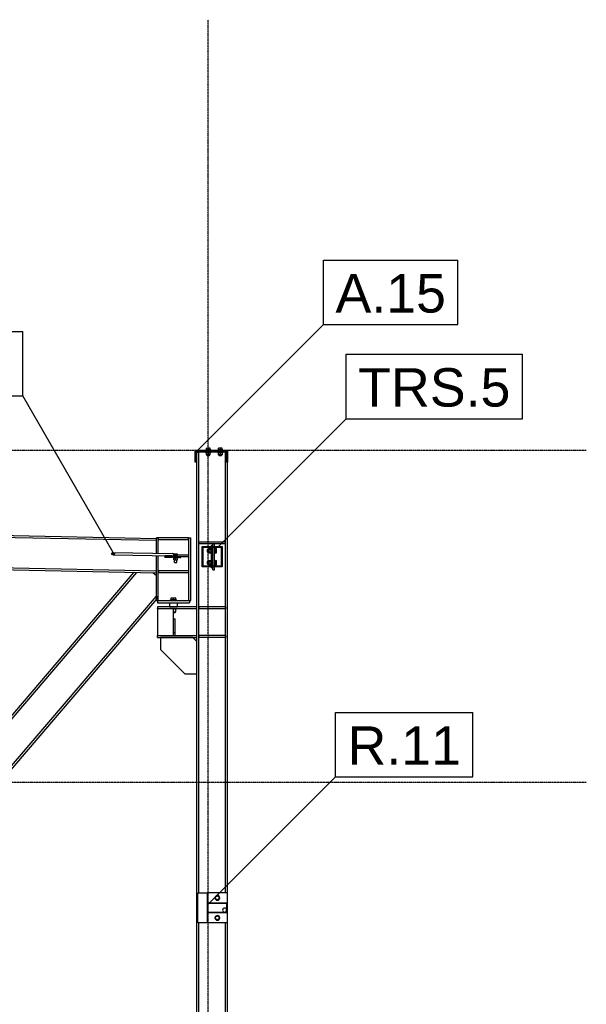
# Model space of a CAD drawing. Header units: millimetres. Extents: x 0 to 50000, y 0 to 29700.
# Tile 25 of 27: x 28609 to 31425, y 18305 to 23200. Entities that reach past the tile are written whole.
import ezdxf

# ---------------------------------------------------------------- set-up
doc = ezdxf.new("R2010")
doc.units = ezdxf.units.MM
doc.linetypes.add('DXK_LINE_DOT3', pattern=[5.9187, 2.979, -0.9799, 0.9799, -0.9799])
for name, color, linetype in [('TS_INNE_OBIEKTY', 7, 'Continuous'), ('TS_LINIE_WIDOCZNE', 7, 'Continuous'), ('TS_OPISY', 7, 'Continuous'), ('TS_OPISY_LINIE', 7, 'Continuous'), ('TS_OPISY_RAMKA', 7, 'Continuous'), ('TS_WYPELNIENIE', 7, 'Continuous')]:
    doc.layers.add(name, color=color, linetype=linetype)
doc.styles.add('Arial', font='ARIAL.TTF', dxfattribs={"height": 0.2})

# ---------------------------------------------------------------- blocks, each defined once
blk = doc.blocks.new('Part-305655447-2972 - 2968')
at = {"layer": 'TS_LINIE_WIDOCZNE', "color": 1, "linetype": 'Continuous'}
for p, q in [((29489.6, 21049.6), (29498.6, 21049.6)), ((29489.6, 20281), (29489.6, 21049.6)), ((29498.6, 18859.6), (29498.6, 21049.6)), ((29632.6, 21049.6), (29637.6, 21049.6)), ((29632.6, 18859.6), (29632.6, 21049.6)), ((29641.6, 18859.6), (29641.6, 20999.6)), ((29489.6, 20138), (29489.6, 20272)), ((29489.6, 16069.6), (29489.6, 20129)), ((29498.6, 17309.6), (29498.6, 18709.6)), ((29632.6, 17309.6), (29632.6, 18709.6)), ((29641.6, 17309.6), (29641.6, 18709.6))]:
    blk.add_line(p, q, dxfattribs=at)
blk = doc.blocks.new('Part-305655447-3085 - 2968')
at = {"layer": 'TS_LINIE_WIDOCZNE', "color": 1, "linetype": 'Continuous'}
for p, q in [((17321.6, 20860.8), (29288.1, 20621.4)), ((17321.6, 20851.3), (29288.1, 20611.9)), ((17321.6, 20699.3), (29288.1, 20459.8)), ((17321.6, 20689.8), (29288.1, 20450.3)), ((29288.1, 20611.9), (29288.1, 20621.4)), ((29288.1, 20450.3), (29288.1, 20459.8))]:
    blk.add_line(p, q, dxfattribs=at)
blk = doc.blocks.new('Bolt-305655447-3173 - 2968')
at = {"layer": 'TS_INNE_OBIEKTY', "color": 1, "linetype": 'Continuous'}
for p, q in [((29558.6, 21062.1), (29534.6, 21062.1)), ((29534.6, 21059.6), (29534.6, 21062.1)), ((29534.6, 21047.1), (29534.6, 21049.6)), ((29558.6, 21047.1), (29534.6, 21047.1)), ((29537.1, 21037.1), (29537.1, 21047.1)), ((29537.6, 21062.1), (29537.6, 21070)), ((29555.6, 21070), (29537.6, 21070)), ((29546.6, 21062.1), (29546.6, 21070)), ((29546.6, 21037.1), (29546.6, 21047.1)), ((29555.6, 21062.1), (29555.6, 21070)), ((29556.1, 21037.1), (29556.1, 21047.1)), ((29558.6, 21059.6), (29558.6, 21062.1)), ((29558.6, 21047.1), (29558.6, 21049.6)), ((29618.6, 21062.1), (29594.6, 21062.1)), ((29594.6, 21059.6), (29594.6, 21062.1)), ((29594.6, 21047.1), (29594.6, 21049.6)), ((29618.6, 21047.1), (29594.6, 21047.1)), ((29597.1, 21037.1), (29597.1, 21047.1)), ((29597.6, 21062.1), (29597.6, 21070)), ((29615.6, 21070), (29597.6, 21070)), ((29606.6, 21062.1), (29606.6, 21070)), ((29606.6, 21037.1), (29606.6, 21047.1)), ((29615.6, 21062.1), (29615.6, 21070)), ((29616.1, 21037.1), (29616.1, 21047.1)), ((29618.6, 21059.6), (29618.6, 21062.1)), ((29618.6, 21047.1), (29618.6, 21049.6)), ((29556.1, 21037.1), (29537.1, 21037.1)), ((29540.6, 21032.1), (29540.6, 21037.1)), ((29552.6, 21032.1), (29540.6, 21032.1)), ((29552.6, 21032.1), (29552.6, 21037.1)), ((29616.1, 21037.1), (29597.1, 21037.1)), ((29600.6, 21032.1), (29600.6, 21037.1)), ((29612.6, 21032.1), (29600.6, 21032.1)), ((29612.6, 21032.1), (29612.6, 21037.1))]:
    blk.add_line(p, q, dxfattribs=at)
blk = doc.blocks.new('Part-305655447-3199 - 2968')
at = {"layer": 'TS_LINIE_WIDOCZNE', "color": 1, "linetype": 'Continuous'}
for p, q in [((29494.6, 18859.6), (29541.6, 18859.6)), ((29494.6, 18709.6), (29494.6, 18859.6)), ((29541.6, 18709.6), (29494.6, 18709.6))]:
    blk.add_line(p, q, dxfattribs=at)
blk = doc.blocks.new('Part-305655447-3037 - 2968')
at = {"layer": 'TS_WYPELNIENIE', "linetype": 'Continuous'}
h = blk.add_hatch(dxfattribs=at)
h.set_pattern_fill('', color=256, scale=70, style=0, pattern_type=0)
h.set_pattern_definition([(45, (29481.6, 21059.56), (-157.15, 157.15), [])])
h.paths.add_polyline_path([(29641.6, 21059.6), (29481.6, 21059.6), (29481.6, 20999.6), (29485.6, 20999.6), (29485.6, 21055.6), (29637.6, 21055.6), (29637.6, 20999.6), (29641.6, 20999.6)])
at = {"layer": 'TS_INNE_OBIEKTY', "color": 1, "linetype": 'Continuous'}
for p, q in [((29481.6, 20999.6), (29481.6, 21059.6)), ((29481.6, 21059.6), (29641.6, 21059.6)), ((29637.6, 21055.6), (29485.6, 21055.6)), ((29485.6, 21055.6), (29485.6, 20999.6)), ((29637.6, 20999.6), (29637.6, 21055.6)), ((29641.6, 21059.6), (29641.6, 20999.6)), ((29485.6, 20999.6), (29481.6, 20999.6)), ((29641.6, 20999.6), (29637.6, 20999.6))]:
    blk.add_line(p, q, dxfattribs=at)
blk = doc.blocks.new('Bolt-305655447-3463 - 2968')
at = {"layer": 'TS_INNE_OBIEKTY', "color": 1, "linetype": 'Continuous'}
for p, q in [((29540.1, 20566.3), (29540.1, 20565.5)), ((29540.1, 20566.3), (29549.1, 20566.3)), ((29540.1, 20565.5), (29540.1, 20555.1)), ((29549.1, 20571.3), (29549.1, 20549.3)), ((29549.1, 20571.3), (29559.1, 20571.3)), ((29549.1, 20565.8), (29559.1, 20565.8)), ((29559.1, 20572.3), (29559.1, 20548.3)), ((29559.1, 20572.3), (29561.6, 20572.3)), ((29577.6, 20572.3), (29580.1, 20572.3)), ((29580.1, 20572.3), (29580.1, 20548.3)), ((29580.1, 20570.7), (29587.6, 20570.7)), ((29580.1, 20565.5), (29587.6, 20565.5)), ((29587.6, 20549.9), (29587.6, 20570.7)), ((29540.1, 20554.3), (29540.1, 20555.1)), ((29540.1, 20554.3), (29549.1, 20554.3)), ((29549.1, 20554.8), (29559.1, 20554.8)), ((29549.1, 20549.3), (29559.1, 20549.3)), ((29549.1, 20511.3), (29549.1, 20489.3)), ((29549.1, 20511.3), (29559.1, 20511.3)), ((29559.1, 20548.3), (29561.6, 20548.3)), ((29559.1, 20512.3), (29559.1, 20488.3)), ((29559.1, 20512.3), (29561.6, 20512.3)), ((29577.6, 20548.3), (29580.1, 20548.3)), ((29577.6, 20512.3), (29580.1, 20512.3)), ((29580.1, 20555.1), (29587.6, 20555.1)), ((29580.1, 20549.9), (29587.6, 20549.9)), ((29580.1, 20512.3), (29580.1, 20488.3)), ((29580.1, 20510.7), (29587.6, 20510.7)), ((29587.6, 20489.9), (29587.6, 20510.7)), ((29540.1, 20506.3), (29540.1, 20505.5)), ((29540.1, 20506.3), (29549.1, 20506.3)), ((29540.1, 20505.5), (29540.1, 20495.1)), ((29540.1, 20494.3), (29540.1, 20495.1)), ((29540.1, 20494.3), (29549.1, 20494.3)), ((29549.1, 20505.8), (29559.1, 20505.8)), ((29549.1, 20494.8), (29559.1, 20494.8)), ((29549.1, 20489.3), (29559.1, 20489.3)), ((29559.1, 20488.3), (29561.6, 20488.3)), ((29577.6, 20488.3), (29580.1, 20488.3)), ((29580.1, 20505.5), (29587.6, 20505.5)), ((29580.1, 20495.1), (29587.6, 20495.1)), ((29580.1, 20489.9), (29587.6, 20489.9))]:
    blk.add_line(p, q, dxfattribs=at)
blk = doc.blocks.new('Part-305655447-3461 - 2968')
at = {"layer": 'TS_LINIE_WIDOCZNE', "color": 1, "linetype": 'Continuous'}
for p, q in [((29569.6, 20585.3), (29569.6, 20595.3)), ((29569.6, 20595.3), (29577.6, 20595.3)), ((29577.6, 20580.3), (29577.6, 20595.3)), ((29577.6, 20484.3), (29577.6, 20576.3)), ((29569.6, 20465.3), (29569.6, 20475.3)), ((29569.6, 20465.3), (29577.6, 20465.3)), ((29577.6, 20465.3), (29577.6, 20480.3))]:
    blk.add_line(p, q, dxfattribs=at)
blk = doc.blocks.new('Part-305655447-3172 - 2968')
at = {"layer": 'TS_LINIE_WIDOCZNE', "color": 1, "linetype": 'Continuous'}
for p, q in [((29494.6, 21049.6), (29494.6, 21055.6)), ((29636.6, 21049.6), (29494.6, 21049.6)), ((29636.6, 21049.6), (29636.6, 21055.6))]:
    blk.add_line(p, q, dxfattribs=at)
blk = doc.blocks.new('Bolt-305655447-3174 - 2968')
at = {"layer": 'TS_INNE_OBIEKTY', "color": 1, "linetype": 'Continuous'}
for p, q in [((29558.6, 21062.1), (29534.6, 21062.1)), ((29534.6, 21059.6), (29534.6, 21062.1)), ((29537.6, 21062.1), (29537.6, 21070)), ((29555.6, 21070), (29537.6, 21070)), ((29546.6, 21062.1), (29546.6, 21070)), ((29555.6, 21062.1), (29555.6, 21070)), ((29558.6, 21059.6), (29558.6, 21062.1)), ((29618.6, 21062.1), (29594.6, 21062.1)), ((29594.6, 21059.6), (29594.6, 21062.1)), ((29597.6, 21062.1), (29597.6, 21070)), ((29615.6, 21070), (29597.6, 21070)), ((29606.6, 21062.1), (29606.6, 21070)), ((29615.6, 21062.1), (29615.6, 21070)), ((29618.6, 21059.6), (29618.6, 21062.1))]:
    blk.add_line(p, q, dxfattribs=at)
blk = doc.blocks.new('Part-305655447-3192 - 2968')
at = {"layer": 'TS_WYPELNIENIE', "linetype": 'Continuous'}
h = blk.add_hatch(dxfattribs=at)
h.set_pattern_fill('', color=256, scale=70, style=0, pattern_type=0)
h.set_pattern_definition([(45, (29515.6, 20580.3), (-157.15, 157.15), [])])
h.paths.add_polyline_path([(29615.6, 20580.3), (29515.6, 20580.3), (29515.6, 20480.3), (29615.6, 20480.3)])
h.paths.add_polyline_path([(29519.6, 20484.3), (29519.6, 20576.3), (29611.6, 20576.3), (29611.6, 20484.3)])
at = {"layer": 'TS_INNE_OBIEKTY', "color": 1, "linetype": 'Continuous'}
for p, q in [((29515.6, 20480.3), (29515.6, 20580.3)), ((29515.6, 20580.3), (29615.6, 20580.3)), ((29519.6, 20576.3), (29519.6, 20484.3)), ((29611.6, 20576.3), (29519.6, 20576.3)), ((29611.6, 20484.3), (29611.6, 20576.3)), ((29615.6, 20580.3), (29615.6, 20480.3)), ((29615.6, 20480.3), (29515.6, 20480.3)), ((29519.6, 20484.3), (29611.6, 20484.3))]:
    blk.add_line(p, q, dxfattribs=at)
blk = doc.blocks.new('Part-305655447-3196 - 2968')
at = {"layer": 'TS_WYPELNIENIE', "linetype": 'Continuous'}
h = blk.add_hatch(dxfattribs=at)
h.set_pattern_fill('', color=256, scale=70, style=0, pattern_type=0)
h.set_pattern_definition([(45, (29541.6, 18809.56), (-157.15, 157.15), [])])
h.paths.add_polyline_path([(29641.6, 18809.6), (29541.6, 18809.6), (29541.6, 18759.6), (29641.6, 18759.6)])
h.paths.add_polyline_path([(29544.6, 18762.6), (29544.6, 18806.6), (29638.6, 18806.6), (29638.6, 18762.6)])
at = {"layer": 'TS_INNE_OBIEKTY', "color": 1, "linetype": 'Continuous'}
for p, q in [((29541.6, 18759.6), (29541.6, 18809.6)), ((29541.6, 18809.6), (29641.6, 18809.6)), ((29638.6, 18806.6), (29544.6, 18806.6)), ((29544.6, 18806.6), (29544.6, 18762.6)), ((29638.6, 18762.6), (29638.6, 18806.6)), ((29641.6, 18759.6), (29641.6, 18809.6)), ((29641.6, 18759.6), (29541.6, 18759.6)), ((29544.6, 18762.6), (29638.6, 18762.6))]:
    blk.add_line(p, q, dxfattribs=at)
blk = doc.blocks.new('Part-305655447-3201 - 2968')
at = {"layer": 'TS_LINIE_WIDOCZNE', "color": 1, "linetype": 'Continuous'}
for p, q in [((29641.6, 18859.6), (29541.6, 18859.6)), ((29541.6, 18809.6), (29541.6, 18859.6)), ((29641.6, 18809.6), (29641.6, 18859.6)), ((29541.6, 18709.6), (29541.6, 18759.6)), ((29641.6, 18709.6), (29641.6, 18759.6)), ((29641.6, 18709.6), (29541.6, 18709.6))]:
    blk.add_line(p, q, dxfattribs=at)
blk = doc.blocks.new('Bolt-305655447-3202 - 2968')
at = {"layer": 'TS_INNE_OBIEKTY', "color": 1, "linetype": 'Continuous'}
for start, end in [(90, 270), (90, 270), (270, 90), (270, 90)]:
    blk.add_arc((29627.6, 18773.6), 10, start, end, dxfattribs=at)
blk = doc.blocks.new('Bolt-305655447-3203 - 2968')
at = {"layer": 'TS_INNE_OBIEKTY', "color": 1, "linetype": 'Continuous'}
for p, q in [((29582.6, 18839.8), (29591.6, 18844.9)), ((29591.6, 18844.9), (29600.6, 18839.8)), ((29582.6, 18829.4), (29582.6, 18839.8)), ((29591.6, 18824.2), (29582.6, 18829.4)), ((29600.6, 18829.4), (29591.6, 18824.2)), ((29600.6, 18839.8), (29600.6, 18829.4)), ((29582.6, 18739.8), (29591.6, 18744.9)), ((29582.6, 18729.4), (29582.6, 18739.8)), ((29591.6, 18724.2), (29582.6, 18729.4)), ((29591.6, 18744.9), (29600.6, 18739.8)), ((29600.6, 18729.4), (29591.6, 18724.2)), ((29600.6, 18739.8), (29600.6, 18729.4))]:
    blk.add_line(p, q, dxfattribs=at)
for centre, start, end in [((29591.6, 18834.6), 90, 270), ((29591.6, 18834.6), 270, 90), ((29591.6, 18734.6), 90, 270), ((29591.6, 18734.6), 270, 90)]:
    blk.add_arc(centre, 12, start, end, dxfattribs=at)
blk = doc.blocks.new('Part-305655447-3273 - 2968')
at = {"layer": 'TS_LINIE_WIDOCZNE', "color": 1, "linetype": 'Continuous'}
for p, q in [((29298.6, 20623.6), (29288.1, 20623.6)), ((29288.1, 20547.2), (29288.1, 20623.6)), ((29297.6, 20547), (29297.6, 20623.6)), ((29448.6, 20623.6), (29449.6, 20623.6)), ((29449.6, 20623.6), (29459.1, 20623.6)), ((29449.6, 20539.5), (29449.6, 20623.6)), ((29459.1, 20313), (29459.1, 20623.6)), ((29288.1, 20313), (29288.1, 20535.2)), ((29297.6, 20313), (29297.6, 20535)), ((29449.6, 20313), (29449.6, 20531.5)), ((29288.1, 20313), (29297.6, 20313)), ((29449.6, 20313), (29459.1, 20313))]:
    blk.add_line(p, q, dxfattribs=at)
blk = doc.blocks.new('Part-305655447-3274 - 2968')
at = {"layer": 'TS_LINIE_WIDOCZNE', "color": 1, "linetype": 'Continuous'}
for p, q in [((29489.6, 20281), (29293.6, 20281)), ((29293.6, 20281), (29293.6, 20272)), ((29293.6, 20272), (29489.6, 20272)), ((29293.6, 20271.5), (29293.6, 20272)), ((29489.6, 20272), (29489.6, 20281)), ((29293.6, 20138), (29489.6, 20138)), ((29293.6, 20129), (29293.6, 20138)), ((29293.6, 20129), (29489.6, 20129)), ((29489.6, 20129), (29489.6, 20138))]:
    blk.add_line(p, q, dxfattribs=at)
blk = doc.blocks.new('Part-305655447-3276 - 2968')
at = {"layer": 'TS_LINIE_WIDOCZNE', "color": 1, "linetype": 'Continuous'}
for p, q in [((29293.6, 20271.5), (29293.6, 20138)), ((29373.6, 20271.5), (29293.6, 20271.5)), ((29373.6, 20138), (29373.6, 20271.5)), ((29293.6, 20138), (29373.6, 20138))]:
    blk.add_line(p, q, dxfattribs=at)
blk = doc.blocks.new('Part-305655447-3277 - 2968')
at = {"layer": 'TS_LINIE_WIDOCZNE', "color": 1, "linetype": 'Continuous'}
for p, q in [((29469.1, 20128), (29309.1, 20128)), ((29309.1, 20128), (29309.1, 20068)), ((29489.1, 20108), (29469.1, 20128)), ((29309.1, 20068), (29429.1, 19948)), ((29489.1, 19948), (29489.1, 20108)), ((29429.1, 19948), (29489.1, 19948))]:
    blk.add_line(p, q, dxfattribs=at)
blk = doc.blocks.new('Part-305655447-3279 - 2968')
at = {"layer": 'TS_LINIE_WIDOCZNE', "color": 1, "linetype": 'Continuous'}
for p, q in [((29359.6, 20533.7), (29359.6, 20533.8)), ((29374.2, 20539.5), (29449.6, 20539.5)), ((29379.6, 20533.4), (29379.6, 20539.5)), ((29392.7, 20531.5), (29449.6, 20531.5)), ((29449.6, 20531.5), (29449.6, 20539.5))]:
    blk.add_line(p, q, dxfattribs=at)
blk = doc.blocks.new('Part-305655447-3284 - 2968')
at = {"layer": 'TS_LINIE_WIDOCZNE', "color": 1, "linetype": 'Continuous'}
for p, q in [((29298.6, 20613.6), (29298.6, 20623.6)), ((29448.6, 20623.6), (29298.6, 20623.6)), ((29448.6, 20613.6), (29298.6, 20613.6)), ((29448.6, 20613.6), (29448.6, 20623.6))]:
    blk.add_line(p, q, dxfattribs=at)
blk = doc.blocks.new('Part-305655447-3287 - 2968')
at = {"layer": 'TS_LINIE_WIDOCZNE', "color": 1, "linetype": 'Continuous'}
for p, q in [((29448.6, 20460.4), (29298.6, 20460.4)), ((29298.6, 20460.4), (29298.6, 20450.4)), ((29448.6, 20460.4), (29448.6, 20450.4)), ((29448.6, 20450.4), (29298.6, 20450.4))]:
    blk.add_line(p, q, dxfattribs=at)
blk = doc.blocks.new('Part-305655447-3291 - 2968')
at = {"layer": 'TS_LINIE_WIDOCZNE', "color": 1, "linetype": 'Continuous'}
for p, q in [((29631.6, 20139), (29499.6, 20139)), ((29499.6, 20139), (29499.6, 20129)), ((29631.6, 20129), (29499.6, 20129)), ((29631.6, 20139), (29631.6, 20129))]:
    blk.add_line(p, q, dxfattribs=at)
blk = doc.blocks.new('Part-305655447-3292 - 2968')
at = {"layer": 'TS_LINIE_WIDOCZNE', "color": 1, "linetype": 'Continuous'}
for p, q in [((29631.6, 20281), (29499.6, 20281)), ((29499.6, 20281), (29499.6, 20271)), ((29631.6, 20271), (29499.6, 20271)), ((29631.6, 20281), (29631.6, 20271))]:
    blk.add_line(p, q, dxfattribs=at)
blk = doc.blocks.new('Part-305655447-3294 - 2968')
at = {"layer": 'TS_LINIE_WIDOCZNE', "color": 1, "linetype": 'Continuous'}
for p, q in [((29353.6, 20301), (29353.6, 20281)), ((29353.6, 20281), (29393.6, 20281)), ((29393.6, 20281), (29393.6, 20301))]:
    blk.add_line(p, q, dxfattribs=at)
blk = doc.blocks.new('Part-305655447-3295 - 2968')
at = {"layer": 'TS_LINIE_WIDOCZNE', "color": 1, "linetype": 'Continuous'}
for p, q in [((29294.1, 20313), (29294.1, 20301)), ((29294.1, 20313), (29453.1, 20313)), ((29453.1, 20313), (29453.1, 20301)), ((29294.1, 20301), (29453.1, 20301))]:
    blk.add_line(p, q, dxfattribs=at)
blk = doc.blocks.new('Bolt-305655447-3298 - 2968')
at = {"layer": 'TS_INNE_OBIEKTY', "color": 1, "linetype": 'Continuous'}
for p, q in [((29388.6, 20316), (29358.6, 20316)), ((29358.6, 20313), (29358.6, 20316)), ((29361.6, 20316), (29361.6, 20326)), ((29361.6, 20326), (29385.6, 20326)), ((29373.6, 20316), (29373.6, 20326)), ((29385.6, 20316), (29385.6, 20326)), ((29388.6, 20313), (29388.6, 20316)), ((29358.6, 20271.5), (29358.6, 20272)), ((29388.6, 20269), (29373.6, 20269)), ((29385.6, 20256), (29385.6, 20269)), ((29388.6, 20269), (29388.6, 20272)), ((29373.6, 20256), (29385.6, 20256)), ((29381.6, 20251), (29373.6, 20251)), ((29381.6, 20251), (29381.6, 20256))]:
    blk.add_line(p, q, dxfattribs=at)
blk = doc.blocks.new('Part-305655447-3301 - 2968')
at = {"layer": 'TS_LINIE_WIDOCZNE', "color": 1, "linetype": 'Continuous'}
for p, q in [((29373.6, 20222), (29381.6, 20222)), ((29381.6, 20139), (29381.6, 20222)), ((29373.6, 20154), (29381.6, 20154)), ((29373.6, 20139), (29381.6, 20139))]:
    blk.add_line(p, q, dxfattribs=at)
blk = doc.blocks.new('Part-305655447-3313 - 2968')
at = {"layer": 'TS_WYPELNIENIE', "linetype": 'Continuous'}
h = blk.add_hatch(dxfattribs=at)
h.set_pattern_fill('', color=256, scale=70, style=0, pattern_type=0)
h.set_pattern_definition([(45, (29077.83, 20549.6), (-157.15, 157.15), [])])
h.paths.add_polyline_path([(29079.8, 20545.3), (29077.8, 20549.6), (29072.9, 20551.5), (29067.9, 20549.8), (29065.8, 20545.6), (29067.8, 20541.3), (29072.7, 20539.5), (29077.7, 20541.1)])
at = {"layer": 'TS_INNE_OBIEKTY', "color": 1, "linetype": 'Continuous'}
for p, q in [((29065.8, 20545.6), (29067.9, 20549.8)), ((29067.8, 20541.3), (29065.8, 20545.6)), ((29072.7, 20539.5), (29067.8, 20541.3)), ((29067.9, 20549.8), (29072.9, 20551.5)), ((29077.7, 20541.1), (29072.7, 20539.5)), ((29072.9, 20551.5), (29077.8, 20549.6)), ((29079.8, 20545.3), (29077.7, 20541.1)), ((29077.8, 20549.6), (29079.8, 20545.3))]:
    blk.add_line(p, q, dxfattribs=at)
at = {"layer": 'TS_LINIE_WIDOCZNE', "color": 1, "linetype": 'Continuous'}
for p, q in [((29072.7, 20539.5), (29365.5, 20533.6)), ((29072.9, 20551.5), (29369.2, 20545.6)), ((29369, 20533.6), (29372.7, 20535.3)), ((29372.8, 20543.7), (29369.2, 20545.6)), ((29372.7, 20535.3), (29374.2, 20539.5)), ((29374.2, 20539.5), (29372.8, 20543.7))]:
    blk.add_line(p, q, dxfattribs=at)
blk = doc.blocks.new('Part-305655447-3824 - 2968')
at = {"layer": 'TS_LINIE_WIDOCZNE', "color": 1, "linetype": 'Continuous'}
for p, q in [((29331.1, 20528.1), (29331.2, 20534.1)), ((29331.1, 20528.1), (29365.4, 20527.6)), ((29375, 20527.4), (29331.1, 20528.1)), ((29365.5, 20533.6), (29331.2, 20534.1)), ((29365.4, 20527.6), (29365.5, 20533.6)), ((29409.2, 20526.8), (29365.4, 20527.6)), ((29392.7, 20533.1), (29365.5, 20533.6)), ((29375, 20527.4), (29395.6, 20527)), ((29395.6, 20527), (29404.1, 20526.9)), ((29404.1, 20526.9), (29409.2, 20526.8)), ((29409.2, 20526.8), (29409.3, 20531.5))]:
    blk.add_line(p, q, dxfattribs=at)
blk = doc.blocks.new('Part-305655447-3462 - 2968')
at = {"layer": 'TS_LINIE_WIDOCZNE', "color": 1, "linetype": 'Continuous'}
for p, q in [((29561.6, 20580.3), (29561.6, 20585.3)), ((29569.6, 20585.3), (29561.6, 20585.3)), ((29561.6, 20484.3), (29561.6, 20576.3)), ((29569.6, 20580.3), (29569.6, 20585.3)), ((29569.6, 20484.3), (29569.6, 20576.3)), ((29561.6, 20475.3), (29561.6, 20480.3)), ((29561.6, 20475.3), (29569.6, 20475.3)), ((29569.6, 20475.3), (29569.6, 20480.3))]:
    blk.add_line(p, q, dxfattribs=at)
blk = doc.blocks.new('Part-305655447-3565 - 2968')
at = {"layer": 'TS_LINIE_WIDOCZNE', "color": 1, "linetype": 'Continuous'}
for p, q in [((29499.6, 20595.3), (29499.6, 20603.3)), ((29499.6, 20603.3), (29631.6, 20603.3)), ((29499.6, 20595.3), (29569.6, 20595.3)), ((29577.6, 20595.3), (29631.6, 20595.3)), ((29631.6, 20595.3), (29631.6, 20603.3))]:
    blk.add_line(p, q, dxfattribs=at)
blk = doc.blocks.new('Part-305655447-3777 - 2968')
at = {"layer": 'TS_LINIE_WIDOCZNE', "color": 1, "linetype": 'Continuous'}
for p, q in [((28445.6, 19595.6), (29177.5, 20452.5)), ((29189.8, 20452.3), (28450, 19586.1)), ((29177.5, 20452.5), (29189.8, 20452.3)), ((29272.3, 20450.7), (29288.1, 20437.2)), ((28520.1, 19434.1), (29288.1, 20333.3)), ((29288.1, 20318.7), (28524.4, 19424.6)), ((29288.1, 20333.3), (29288.1, 20318.7)), ((28524.4, 19424.6), (28445.6, 19595.6))]:
    blk.add_line(p, q, dxfattribs=at)
blk = doc.blocks.new('Bolt-305655447-3825 - 2968')
at = {"layer": 'TS_INNE_OBIEKTY', "color": 1, "linetype": 'Continuous'}
for p, q in [((29373.7, 20527.4), (29372.3, 20527.5)), ((29372.3, 20525), (29372.3, 20527.5)), ((29372.3, 20525), (29373.6, 20524.9)), ((29373.6, 20524.9), (29377.8, 20524.8)), ((29377.9, 20527.3), (29373.7, 20527.4)), ((29374.3, 20514.9), (29374.6, 20524.9)), ((29374.3, 20514.9), (29383.6, 20514.7)), ((29375.4, 20539.5), (29375.5, 20543.4)), ((29384.2, 20543.2), (29375.5, 20543.4)), ((29375.5, 20543.4), (29375.9, 20543.4)), ((29375.9, 20543.4), (29385.1, 20543.3)), ((29377.3, 20527.4), (29377.8, 20527.4)), ((29377.3, 20527.4), (29377.8, 20527.4)), ((29377.3, 20527.4), (29377.3, 20527.4)), ((29377.3, 20527.4), (29377.3, 20527.4)), ((29377.8, 20527.4), (29378.9, 20527.3)), ((29377.8, 20524.8), (29383.8, 20524.7)), ((29377.8, 20500.9), (29378.1, 20514.8)), ((29383.8, 20527.2), (29377.9, 20527.3)), ((29378.9, 20527.3), (29380.6, 20527.3)), ((29380.6, 20527.3), (29382.6, 20527.3)), ((29382.6, 20527.3), (29384.8, 20527.2)), ((29383.6, 20514.7), (29383.8, 20524.7)), ((29383.6, 20514.7), (29393.3, 20514.5)), ((29389.9, 20527.1), (29383.8, 20527.2)), ((29383.8, 20524.7), (29389.8, 20524.6)), ((29384.2, 20539.5), (29384.2, 20543.2)), ((29393.4, 20543), (29384.2, 20543.2)), ((29384.8, 20527.2), (29386.9, 20527.2)), ((29385.1, 20543.3), (29393.9, 20543.1)), ((29386.9, 20527.2), (29388.8, 20527.1)), ((29388.8, 20527.1), (29390.2, 20527.1)), ((29389.8, 20524.6), (29394.4, 20524.5)), ((29389.8, 20500.6), (29390.1, 20514.6)), ((29394.5, 20527), (29389.9, 20527.1)), ((29390.2, 20527.1), (29391.1, 20527.1)), ((29390.2, 20527.1), (29391.1, 20527.1)), ((29391.3, 20527.1), (29391.3, 20527.2)), ((29391.3, 20527.1), (29391.3, 20527.2)), ((29391.3, 20527.1), (29395, 20527)), ((29393.3, 20514.5), (29393.5, 20524.5)), ((29393.3, 20514.5), (29393.8, 20514.5)), ((29393.9, 20543.1), (29393.4, 20543)), ((29393.4, 20539.5), (29393.4, 20543)), ((29393.8, 20539.5), (29393.9, 20543.1)), ((29393.8, 20514.5), (29394, 20524.5)), ((29394.4, 20524.5), (29396.3, 20524.5)), ((29396.3, 20527), (29394.5, 20527)), ((29395, 20527), (29396.3, 20527)), ((29396.3, 20524.5), (29396.3, 20527)), ((29377.8, 20500.9), (29378.5, 20500.8)), ((29378.5, 20500.8), (29380.6, 20500.8)), ((29380.6, 20500.8), (29383.5, 20500.7)), ((29383.5, 20500.7), (29386.5, 20500.7)), ((29386.5, 20500.7), (29388.8, 20500.6)), ((29388.8, 20500.6), (29389.8, 20500.6))]:
    blk.add_line(p, q, dxfattribs=at)
blk = doc.blocks.new('GridLine-305655447-3940 - 2968')
at = {"layer": 'TS_INNE_OBIEKTY', "color": 4, "linetype": 'DXK_LINE_DOT3'}
blk.add_line((29545.1, 13659.6), (29545.1, 23199.6), dxfattribs=at)
blk = doc.blocks.new('GridLine-305655447-3943 - 2968')
at = {"layer": 'TS_INNE_OBIEKTY', "color": 4, "linetype": 'DXK_LINE_DOT3'}
blk.add_line((2322.7, 19409.6), (31425.1, 19409.6), dxfattribs=at)
blk = doc.blocks.new('GridLine-305655447-3944 - 2968')
at = {"layer": 'TS_INNE_OBIEKTY', "color": 4, "linetype": 'DXK_LINE_DOT3'}
blk.add_line((2322.7, 21059.6), (31425.1, 21059.6), dxfattribs=at)
blk = doc.blocks.new('Mark-305655447-5136 - 2968')
at = {"layer": 'TS_OPISY_LINIE', "linetype": 'Continuous'}
blk.add_line((29595.3, 20579.8), (30231.7, 21216.2), dxfattribs=at)
at = {"layer": 'TS_OPISY_RAMKA', "linetype": 'Continuous'}
for p, q in [((30231.7, 21536.2), (31107.2, 21536.2)), ((30231.7, 21216.2), (30231.7, 21536.2)), ((31107.2, 21216.2), (31107.2, 21536.2)), ((30231.7, 21216.2), (31107.2, 21216.2))]:
    blk.add_line(p, q, dxfattribs=at)
blk.add_wipeout([(31047.2, 21276.2), (31047.2, 21476.2), (30291.7, 21476.2), (30291.7, 21276.2)]).dxf.layer = 'TS_OPISY_LINIE'
blk.add_wipeout([(31047.2, 21276.2), (31047.2, 21476.2), (30291.7, 21476.2), (30291.7, 21276.2)]).dxf.layer = 'TS_OPISY_LINIE'
at = {"layer": 'TS_OPISY', "style": 'Arial'}
blk.add_text('TRS.5', height=191.02, dxfattribs=at).set_placement((30291.7, 21276.2))
blk = doc.blocks.new('Mark-305655447-5138 - 2968')
at = {"layer": 'TS_OPISY_LINIE', "linetype": 'Continuous'}
blk.add_line((29542.1, 18799.3), (30178.5, 19435.7), dxfattribs=at)
at = {"layer": 'TS_OPISY_RAMKA', "linetype": 'Continuous'}
for p, q in [((30178.5, 19755.7), (30861.6, 19755.7)), ((30178.5, 19435.7), (30178.5, 19755.7)), ((30861.6, 19435.7), (30861.6, 19755.7)), ((30178.5, 19435.7), (30861.6, 19435.7))]:
    blk.add_line(p, q, dxfattribs=at)
blk.add_wipeout([(30801.6, 19495.7), (30801.6, 19695.7), (30238.5, 19695.7), (30238.5, 19495.7)]).dxf.layer = 'TS_OPISY_LINIE'
blk.add_wipeout([(30801.6, 19495.7), (30801.6, 19695.7), (30238.5, 19695.7), (30238.5, 19495.7)]).dxf.layer = 'TS_OPISY_LINIE'
at = {"layer": 'TS_OPISY', "style": 'Arial'}
blk.add_text('R.11', height=191.02, dxfattribs=at).set_placement((30238.5, 19495.7))
blk = doc.blocks.new('Mark-305655447-5141 - 2968')
at = {"layer": 'TS_OPISY_LINIE', "linetype": 'Continuous'}
blk.add_line((29074.2, 20550.9), (28624.2, 21330.3), dxfattribs=at)
at = {"layer": 'TS_OPISY_RAMKA', "linetype": 'Continuous'}
for p, q in [((27970.8, 21650.3), (28624.2, 21650.3)), ((27970.8, 21330.3), (27970.8, 21650.3)), ((28624.2, 21330.3), (28624.2, 21650.3)), ((27970.8, 21330.3), (28624.2, 21330.3))]:
    blk.add_line(p, q, dxfattribs=at)
blk.add_wipeout([(28564.2, 21390.3), (28564.2, 21590.3), (28030.8, 21590.3), (28030.8, 21390.3)]).dxf.layer = 'TS_OPISY_LINIE'
blk.add_wipeout([(28564.2, 21390.3), (28564.2, 21590.3), (28030.8, 21590.3), (28030.8, 21390.3)]).dxf.layer = 'TS_OPISY_LINIE'
at = {"layer": 'TS_OPISY', "style": 'Arial'}
blk.add_text('T.20', height=191.02, dxfattribs=at).set_placement((28030.8, 21390.3))
blk = doc.blocks.new('Mark-305655447-5122 - 2968')
at = {"layer": 'TS_OPISY_LINIE', "linetype": 'Continuous'}
blk.add_line((29482.1, 21047.3), (30118.5, 21683.7), dxfattribs=at)
at = {"layer": 'TS_OPISY_RAMKA', "linetype": 'Continuous'}
for p, q in [((30118.5, 22003.7), (30786.7, 22003.7)), ((30118.5, 21683.7), (30118.5, 22003.7)), ((30786.7, 21683.7), (30786.7, 22003.7)), ((30118.5, 21683.7), (30786.7, 21683.7))]:
    blk.add_line(p, q, dxfattribs=at)
blk.add_wipeout([(30726.7, 21743.7), (30726.7, 21943.7), (30178.5, 21943.7), (30178.5, 21743.7)]).dxf.layer = 'TS_OPISY_LINIE'
blk.add_wipeout([(30726.7, 21743.7), (30726.7, 21943.7), (30178.5, 21943.7), (30178.5, 21743.7)]).dxf.layer = 'TS_OPISY_LINIE'
at = {"layer": 'TS_OPISY', "style": 'Arial'}
blk.add_text('A.15', height=191.02, dxfattribs=at).set_placement((30178.5, 21743.7))

msp = doc.modelspace()

# ---------------------------------------------------------------- block references
for name in ['GridLine-305655447-3940 - 2968', 'GridLine-305655447-3944 - 2968', 'Part-305655447-3037 - 2968', 'Part-305655447-2972 - 2968', 'Part-305655447-3172 - 2968', 'Bolt-305655447-3173 - 2968', 'Bolt-305655447-3174 - 2968', 'Part-305655447-3085 - 2968', 'Part-305655447-3273 - 2968', 'Part-305655447-3284 - 2968', 'Part-305655447-3565 - 2968', 'Part-305655447-3192 - 2968', 'Bolt-305655447-3463 - 2968', 'Part-305655447-3462 - 2968', 'Part-305655447-3461 - 2968', 'Part-305655447-3313 - 2968', 'Part-305655447-3824 - 2968', 'Part-305655447-3279 - 2968', 'Bolt-305655447-3825 - 2968', 'Part-305655447-3287 - 2968', 'Part-305655447-3777 - 2968', 'Part-305655447-3295 - 2968', 'Bolt-305655447-3298 - 2968', 'Part-305655447-3274 - 2968', 'Part-305655447-3276 - 2968', 'Part-305655447-3294 - 2968', 'Part-305655447-3292 - 2968', 'Part-305655447-3301 - 2968', 'Part-305655447-3277 - 2968', 'Part-305655447-3291 - 2968', 'GridLine-305655447-3943 - 2968', 'Part-305655447-3199 - 2968', 'Part-305655447-3201 - 2968', 'Bolt-305655447-3203 - 2968', 'Part-305655447-3196 - 2968', 'Bolt-305655447-3202 - 2968']:
    msp.add_blockref(name, (0, 0))

# ---------------------------------------------------------------- next in the draw order: block references
for name in ['Mark-305655447-5141 - 2968', 'Mark-305655447-5136 - 2968', 'Mark-305655447-5138 - 2968']:
    msp.add_blockref(name, (0, 0))

# ---------------------------------------------------------------- next in the draw order: block references
msp.add_blockref('Mark-305655447-5122 - 2968', (0, 0))

doc.saveas('drawing.dxf')
